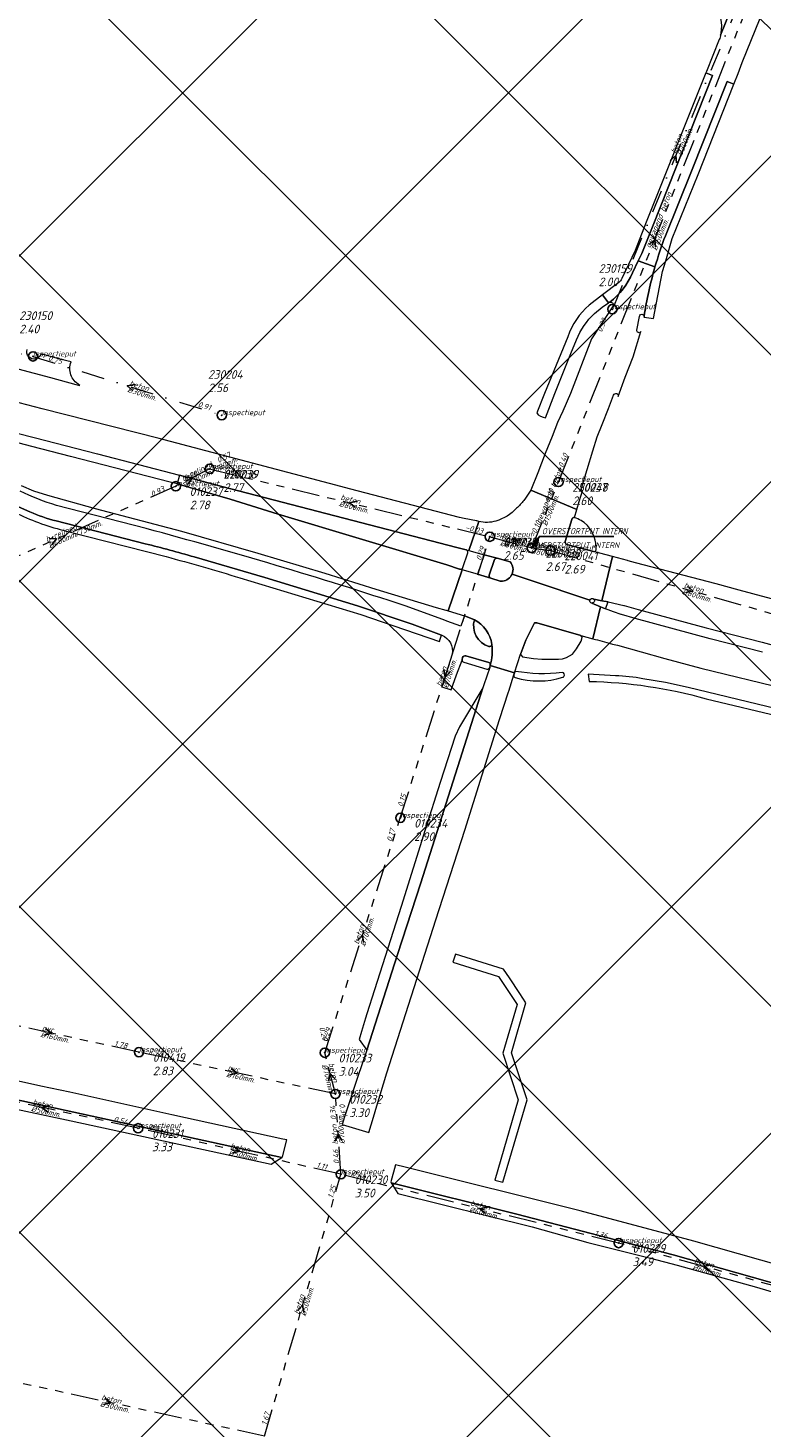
# Model space of a CAD drawing. Extents: x 148869 to 161638, y 453607 to 469810.
# Tile 188 of 256: x 153383 to 153542, y 463775 to 464079. Entities that reach past the tile are written whole.
import ezdxf

# ---------------------------------------------------------------- set-up
doc = ezdxf.new("R2010")
doc.units = 0
doc.header["$PDMODE"] = 32
doc.header["$PDSIZE"] = 2
doc.linetypes.add('RI-GWA', pattern=[18.45, 6, -1.8, 1.75, -1.8, 1.75, -1.8, 1.75, -1.8])
doc.linetypes.add('RI-VWA', pattern=[11, 5, -3, 0, -3])
doc.layers.get('0').update_dxf_attribs({"linetype": 'CONTINUOUS'})
doc.layers.get('DEFPOINTS').update_dxf_attribs({"linetype": 'CONTINUOUS'})
doc.layers.add('2023 hatch', color=90, linetype='CONTINUOUS')
doc.layers.add('B-OI-AANPIJLING', color=1, linetype='CONTINUOUS')
for name, color, linetype, lineweight in [('B-OI-RI-BIJZONDERDERHEDEN-T18', 134, 'CONTINUOUS', 18), ('B-OI-RI-GWA-MATERIAAL-T18', 10, 'CONTINUOUS', 18), ('B-OI-RI-GWA-PUTDEKSELHOOGTE-T25', 10, 'CONTINUOUS', 25), ('B-OI-RI-GWA_BOB-T18', 10, 'CONTINUOUS', 18), ('B-OI-RI-GWA_DIAMETER-HOOGTE-T18', 10, 'CONTINUOUS', 18), ('B-OI-RI-GWA_DIAMETER-T18', 10, 'CONTINUOUS', 18), ('B-OI-RI-GWA_PUTNUMMER-T18', 10, 'CONTINUOUS', 18), ('B-OI-RI-GWA_RIOOLPUT-S', 10, 'CONTINUOUS', 25), ('B-OI-RI-GWA_TRANSPORTLEIDING-G', 10, 'RI-GWA', 18), ('B-OI-RI-STROOMRICHTING-S', 252, 'CONTINUOUS', 25), ('B-OI-RI-VWA-BOB-T18', 34, 'CONTINUOUS', 18), ('B-OI-RI-VWA-DIAMETER-T18', 34, 'CONTINUOUS', 18), ('B-OI-RI-VWA-MATERIAAL-T18', 34, 'CONTINUOUS', 18), ('B-OI-RI-VWA_PUTDEKSELHOOGTE-T25', 34, 'CONTINUOUS', 25), ('B-OI-RI-VWA_PUTNUMMER-T25', 34, 'CONTINUOUS', 25), ('B-OI-RI-VWA_RIOOLPUT-S', 34, 'CONTINUOUS', 25), ('B-OI-RI-VWA_TRANSPORTLEIDING-G', 34, 'RI-VWA', 18), ('B-RO-VH-VERHARDING_ASFALT-GV', 251, 'CONTINUOUS', 18), ('B-RO-VH-VERHARDING_HALFVERHARDING_GRIND-GV', 251, 'CONTINUOUS', 18), ('B-RO-VH-VERHARDING_STRAATBAKSTEEN-GV', 251, 'CONTINUOUS', 18)]:
    doc.layers.add(name, color=color, linetype=linetype, lineweight=lineweight)
doc.styles.add('NLCS-ISO-M500-T18_CURSIEF', font='NLCS-ISO.ttf', dxfattribs={"oblique": 15, "height": 0.9})
doc.styles.add('NLCS-ISO-M750-T25_CURSIEF', font='NLCS-ISO.ttf', dxfattribs={"oblique": 15, "height": 1.875})

# ---------------------------------------------------------------- blocks, each defined once
blk = doc.blocks.new('ACMAP_ANN_TEMPLATE_gwa-diam-hoogte')
at = {"color": 0, "linetype": 'ByBlock', "style": 'NLCS-ISO-M500-T18_CURSIEF', "oblique": 15}
blk.add_attdef('gwa-diam-hoogte', (4, -1.3), '', height=1.2, dxfattribs=at)
blk = doc.blocks.new('ACMAP_ANN_TEMPLATE_vwa-diam')
at = {"color": 0, "linetype": 'ByBlock', "style": 'NLCS-ISO-M500-T18_CURSIEF', "oblique": 15}
blk.add_attdef('vwa-diam', (0.3, -1.3), '', height=1.2, dxfattribs=at)
blk = doc.blocks.new('ACMAP_ANN_TEMPLATE_vwa-materiaal')
at = {"color": 0, "linetype": 'ByBlock', "style": 'NLCS-ISO-M500-T18_CURSIEF', "oblique": 15}
blk.add_attdef('vwa-mat', (0.3, 0.2), '', height=1.2, dxfattribs=at)
blk = doc.blocks.new('ACMAP_ANN_TEMPLATE_vwa-nap-l')
at = {"color": 0, "linetype": 'ByBlock', "style": 'NLCS-ISO-M500-T18_CURSIEF', "oblique": 15}
blk.add_attdef('vwa-nap-l', (3.3, 0.2), '', height=1.2, dxfattribs=at)
blk = doc.blocks.new('ACMAP_ANN_TEMPLATE_vwa-nap-r')
at = {"color": 0, "linetype": 'ByBlock', "style": 'NLCS-ISO-M500-T18_CURSIEF', "oblique": 15}
blk.add_attdef('vwa-nap-r', (-5.6, 0.2), '', height=1.2, dxfattribs=at)
blk = doc.blocks.new('ACMAP_ANN_TEMPLATE_gwa-diam')
at = {"color": 0, "linetype": 'ByBlock', "style": 'NLCS-ISO-M500-T18_CURSIEF', "oblique": 15}
blk.add_attdef('gwa-diam', (-2.2, -1.3), '', height=1.2, dxfattribs=at)
blk = doc.blocks.new('ACMAP_ANN_TEMPLATE_gwa-materiaal')
at = {"color": 0, "linetype": 'ByBlock', "style": 'NLCS-ISO-M500-T18_CURSIEF', "oblique": 15}
blk.add_attdef('gwa-mat', (-2.2, 0.2), '', height=1.2, dxfattribs=at)
blk = doc.blocks.new('ACMAP_ANN_TEMPLATE_gwa-nap-l')
at = {"color": 0, "linetype": 'ByBlock', "style": 'NLCS-ISO-M500-T18_CURSIEF', "oblique": 15}
blk.add_attdef('gwa-nap-l', (2.3, 0.2), '', height=1.2, dxfattribs=at)
blk = doc.blocks.new('ACMAP_ANN_TEMPLATE_gwa-nap-r')
at = {"color": 0, "linetype": 'ByBlock', "style": 'NLCS-ISO-M500-T18_CURSIEF', "oblique": 15}
blk.add_attdef('gwa-nap-r', (-5.6, 0.2), '', height=1.2, dxfattribs=at)
blk = doc.blocks.new('ACMAP_ANN_TEMPLATE_gwa-puth')
at = {"color": 0, "linetype": 'ByBlock', "style": 'NLCS-ISO-M750-T25_CURSIEF', "oblique": 15}
blk.add_attdef('gwa-puth', (3, -5), '', height=1.88, dxfattribs=at)
blk = doc.blocks.new('ACMAP_ANN_TEMPLATE_gwa-putnr')
at = {"color": 0, "linetype": 'ByBlock', "style": 'NLCS-ISO-M750-T25_CURSIEF', "oblique": 15}
blk.add_attdef('gwa-putnr', (3, -2.1), '', height=1.88, dxfattribs=at)
blk = doc.blocks.new('ACMAP_ANN_TEMPLATE_type knoop')
at = {"layer": 'DEFPOINTS', "style": 'NLCS-ISO-M500-T18_CURSIEF', "oblique": 15}
blk.add_attdef('type_knoop', (0, 0), '', height=1.2, dxfattribs=at)
blk = doc.blocks.new('ACMAP_ANN_TEMPLATE_vwa-puth')
at = {"color": 0, "linetype": 'ByBlock', "style": 'NLCS-ISO-M750-T25_CURSIEF', "oblique": 15}
blk.add_attdef('vwa-puth', (-3, 5), '', height=1.88, dxfattribs=at)
blk = doc.blocks.new('ACMAP_ANN_TEMPLATE_vwa-putnr')
at = {"color": 0, "linetype": 'ByBlock', "style": 'NLCS-ISO-M750-T25_CURSIEF', "oblique": 15}
blk.add_attdef('vaw-putnr', (-3, 7.9), '', height=1.88, dxfattribs=at)

msp = doc.modelspace()

# ---------------------------------------------------------------- hatches: boundary and pattern name
at = {"layer": '2023 hatch'}
h = msp.add_hatch(dxfattribs=at)
h.set_pattern_fill('L45L135', color=256, scale=49.98)
h.set_pattern_definition([(45, (0, 0), (-35.341197, 35.341197), []), (135, (0, 0), (-35.341197, -35.341197), [])])
h.paths.add_polyline_path([(155033.65, 463387.49), (154736.21, 463174.82), (154703.82, 463157.03), (154669.13, 463116.73), (154497.36, 463128.81), (154485.96, 463103.35), (154403, 462810.28), (154029.41, 462913.19), (153921.91, 462926.36), (153533.06, 462959.92), (153521.58, 463046.87), (153065.73, 463131.59), (152840.09, 463157.69), (152602.55, 463321.62), (152457.44, 463373.38), (152283.77, 463566.95), (152230.15, 463641.33), (152156.25, 463699.58), (152012.16, 463887.19), (152009.38, 463939.89), (151991.35, 464191.03), (152103.19, 464343.83), (152153.39, 464455.21), (152151.03, 464561.94), (152249.45, 464811.76), (152130.92, 465032.5), (152332.42, 465169.93), (152738.18, 465252.75), (152947.54, 465152.17), (153150.32, 465023.39), (153302.02, 464886.05), (153728.6, 464650.43), (153874.6, 464567.83), (153954.88, 464501.43), (153988.94, 464472.57), (154027.82, 464422.75), (154193.47, 464138.07), (154280.01, 463968.67), (154339.28, 463993.19), (154494.94, 463873.13), (154622.49, 463821.49), (154755.92, 463721.99), (154868.72, 463597.28)])

# ---------------------------------------------------------------- linework, layer by layer
at = {"layer": 'B-OI-AANPIJLING', "color": 251, "flags": 128}
msp.add_lwpolyline([(153491.9, 463966.5), (153493.26, 463967.84), (153492.63, 463968.27), (153491.9, 463966.5), (153492.73, 463968.2), (153492.84, 463968.13), (153491.9, 463966.5), (153493.05, 463967.99), (153493.16, 463967.91), (153491.9, 463966.5), (153493.58, 463969.01), (153509.71, 463969.01)], dxfattribs=at)
at = {"layer": 'B-OI-RI-GWA_RIOOLPUT-S', "color": 251}
for p in [(153422.03, 463983.65), (153422.03, 463983.65), (153414.68, 463979.88), (153497.7, 463980.8), (153497.7, 463980.8), (153482.8, 463968.92), (153482.8, 463968.92), (153491.9, 463966.5), (153495.98, 463965.93), (153463.39, 463907.91), (153406.69, 463857.06), (153447, 463856.94), (153449.31, 463847.99), (153406.52, 463840.55), (153450.5, 463830.55), (153510.75, 463815.63)]:
    msp.add_point(p, dxfattribs=at)
at = {"layer": 'B-OI-RI-GWA_TRANSPORTLEIDING-G', "color": 251}
for p, q in [((153497.7, 463980.8), (153539.5, 464086.1)), ((153422.03, 463983.65), (153414.68, 463979.88)), ((153422.03, 463983.65), (153482.8, 463968.92)), ((153414.68, 463979.88), (153363, 463957)), ((153491.9, 463966.5), (153497.7, 463980.8)), ((153491.9, 463966.5), (153497.7, 463980.8)), ((153463.39, 463907.91), (153482.8, 463968.92)), ((153482.8, 463968.92), (153491.9, 463966.5)), ((153491.9, 463966.5), (153495.98, 463965.93)), ((153495.98, 463965.93), (153557.8, 463948.31)), ((153447, 463856.94), (153463.39, 463907.91)), ((153406.69, 463857.06), (153368.7, 463865.3)), ((153449.31, 463847.99), (153406.69, 463857.06)), ((153449.31, 463847.99), (153447, 463856.94)), ((153406.52, 463840.55), (153364.76, 463849.59)), ((153450.5, 463830.55), (153449.31, 463847.99)), ((153450.5, 463830.55), (153406.52, 463840.55)), ((153433.92, 463773.72), (153450.5, 463830.55)), ((153510.75, 463815.63), (153450.5, 463830.55)), ((153547.54, 463805.52), (153510.75, 463815.63)), ((153433.92, 463773.72), (153367.21, 463788.25))]:
    msp.add_line(p, q, dxfattribs=at)
at = {"layer": 'B-OI-RI-STROOMRICHTING-S', "color": 251}
for points in [[(153521.93, 464050.59), (153523.14, 464051.65), (153523.27, 464050.04)], [(153517.39, 464032.38), (153518.6, 464033.45), (153518.73, 464031.85)], [(153405.77, 464001.94), (153404.17, 464001.68), (153405.33, 464000.56)], [(153416.61, 463981.75), (153418.35, 463981.77), (153417.32, 463980.36)], [(153453.98, 463976.65), (153452.4, 463976.29), (153453.64, 463975.25)], [(153387.23, 463968.52), (153388.83, 463968.44), (153387.8, 463967.2)], [(153525.7, 463958.21), (153526.89, 463957.12), (153525.3, 463956.82)], [(153472.85, 463940.01), (153473.1, 463938.41), (153474.21, 463939.57)], [(153454.07, 463881.27), (153455.2, 463882.42), (153455.43, 463880.83)], [(153386.43, 463862.19), (153387.7, 463861.18), (153386.14, 463860.78)], [(153426.73, 463853.53), (153427.99, 463852.53), (153426.43, 463852.12)], [(153449.3, 463851.15), (153448.14, 463852.46), (153447.79, 463850.76)], [(153387.2, 463845.47), (153385.64, 463845.07), (153386.89, 463844.06)], [(153450.71, 463837.88), (153449.89, 463839.27), (153449.27, 463837.78)], [(153427.27, 463836.57), (153428.51, 463835.55), (153426.95, 463835.17)], [(153482.2, 463823.44), (153480.62, 463823.09), (153481.85, 463822.04)], [(153530.71, 463810.89), (153529.14, 463810.58), (153530.33, 463809.5)], [(153441.11, 463800.95), (153442.2, 463802.14), (153442.49, 463800.55)], [(153399.3, 463781.99), (153400.57, 463780.98), (153398.99, 463780.59)]]:
    msp.add_lwpolyline(points, dxfattribs=at)
at = {"layer": 'B-OI-RI-VWA_RIOOLPUT-S'}
for p in [(153509.4, 464018.3), (153383.7, 464008.06), (153424.66, 463995.3)]:
    msp.add_point(p, dxfattribs=at)
at = {"layer": 'B-OI-RI-VWA_TRANSPORTLEIDING-G', "color": 251}
for p, q in [((153536.9, 464085), (153509.4, 464018.3)), ((153329.84, 464019.4), (153383.7, 464008.06)), ((153383.7, 464008.06), (153424.66, 463995.3))]:
    msp.add_line(p, q, dxfattribs=at)
at = {"layer": 'B-RO-VH-VERHARDING_ASFALT-GV', "flags": 128}
for points in [[(153520.89, 464034.25), (153526.54, 464048.27), (153534.29, 464067.75), (153535.77, 464067.16), (153536.7, 464069.48), (153537.57, 464071.87), (153543.34, 464086.14), (153544.17, 464088.2), (153552.44, 464109.09), (153554.21, 464113.47), (153556.73, 464119.7), (153557.15, 464120.74), (153558.45, 464124.09), (153566.15, 464143.14), (153567.1, 464145.49), (153570.01, 464152.92), (153579.61, 464176.51), (153583.55, 464186.38), (153588.4, 464198.57), (153602.94, 464234.74), (153612.09, 464257.59), (153626.04, 464292.38)], [(153541.31, 464098.67), (153537.22, 464088.57), (153532.86, 464077.8), (153532.83, 464077.65)], [(153532.86, 464077.8), (153537.22, 464088.57), (153541.31, 464098.67)], [(153532.67, 464077.07), (153532.57, 464076.82), (153529.79, 464069.92), (153529.66, 464069.59), (153531.15, 464069), (153518.25, 464036.57), (153515.78, 464030.42), (153515.01, 464028.8), (153518.64, 464027.49)], [(153513.76, 464026.17), (153515.01, 464028.8), (153515.78, 464030.42), (153518.25, 464036.57), (153531.15, 464069), (153529.66, 464069.59), (153516.76, 464037.16), (153514.32, 464031.06), (153511.41, 464024.94)], [(153516.23, 464016.56), (153516.26, 464016.54), (153518.28, 464016.26), (153520.26, 464026.45), (153520.7, 464027.87), (153521.1, 464029.3), (153522.38, 464033.65), (153527.97, 464047.54), (153535.77, 464067.16), (153534.29, 464067.75), (153526.54, 464048.27), (153520.89, 464034.25)], [(153480.09, 463972.33), (153479.98, 463972.36), (153479.92, 463972.37), (153477.26, 463972.9), (153476.21, 463973.11), (153452.37, 463979.33), (153450.48, 463979.81), (153411.06, 463990.23), (153385.66, 463996.71), (153377.39, 463998.82), (153377.08, 463998.91), (153372.9, 464000), (153332.26, 464010.64), (153309.48, 464016.74), (153308.25, 464017.15), (153300.91, 464020.48), (153298.79, 464021.54), (153294.01, 464023.52), (153291.98, 464024.25), (153287.12, 464025.58), (153271.11, 464029.68), (153264.99, 464031.32), (153254.54, 464034.11), (153250.16, 464035.22)], [(153518.64, 464027.49), (153515.01, 464028.8), (153513.76, 464026.17)], [(153510.83, 464024.12), (153507.25, 464021.43), (153508.58, 464019.68)], [(153509.56, 464019.02), (153504.85, 464011.89), (153500.33, 464000), (153498.61, 463996.15), (153497.52, 463993.71), (153496.33, 463990.7), (153494.83, 463986.98), (153493.2, 463982.78), (153491.68, 463979), (153501.69, 463974.84), (153502.19, 463976.56), (153502.88, 463978.92)], [(153509.17, 464019.76), (153509.43, 464019.66)], [(153514.72, 464013.75), (153515.3, 464016.7)], [(153510.65, 463999.33), (153512.19, 464003.52), (153513.91, 464007.98), (153515.58, 464013.47)], [(153375.31, 464009.26), (153374.68, 464006.89), (153380.42, 464005.38), (153387.5, 464003.45)], [(153387.5, 464003.45), (153393.03, 464001.94), (153393.89, 464001.71), (153393.13, 464002.31), (153392.87, 464002.56), (153392.63, 464002.82), (153392.42, 464003.11), (153392.23, 464003.41), (153392.07, 464003.73), (153391.93, 464004.06), (153391.83, 464004.41), (153391.76, 464004.75), (153391.72, 464005.11), (153391.71, 464005.47), (153391.73, 464005.82), (153391.78, 464006.18), (153391.86, 464006.52), (153391.97, 464006.85), (153389.8, 464007.42), (153385.66, 464008.52), (153385.43, 464008.58)], [(153502.66, 463979.48), (153505.15, 463987.57), (153506.08, 463990.6), (153506.1, 463990.64), (153507.15, 463993.31), (153508.58, 463996.77), (153509.67, 463999.67)], [(153362.36, 463995.96), (153383.95, 463990.44), (153397.7, 463986.93), (153415.51, 463982.26), (153424.67, 463979.8), (153475.65, 463966.61), (153477.68, 463966.05), (153478.24, 463965.91), (153480.43, 463972.22)], [(153381.11, 463980.02), (153383.81, 463978.86), (153386.87, 463977.92), (153397.22, 463975.07), (153415.94, 463970.15), (153432.45, 463965.34), (153446.99, 463961), (153458.07, 463957.57), (153471.18, 463953.58), (153473.26, 463952.98), (153473.32, 463952.97), (153473.78, 463952.83), (153476.81, 463961.77), (153476.35, 463961.9), (153476.26, 463961.92), (153473.51, 463962.8), (153436.86, 463973.84), (153426.45, 463977.09), (153414.98, 463980.37), (153413.46, 463980.8), (153391.85, 463986.31), (153383.43, 463988.51), (153363.29, 463993.78)], [(153383.04, 463974.36), (153379.93, 463975.68), (153370.19, 463979.85)], [(153370.19, 463979.85), (153379.93, 463975.68), (153383.04, 463974.36)], [(153491.68, 463979), (153490.52, 463977.3), (153490.16, 463976.78)], [(153501.18, 463973.09), (153501.69, 463974.84), (153491.68, 463979)], [(153408.23, 463970.69), (153388.77, 463975.72)], [(153408.06, 463967.41), (153388.71, 463972.34)], [(153388.71, 463972.34), (153408.06, 463967.41)], [(153480.43, 463972.22), (153478.24, 463965.91), (153481.6, 463965.03), (153484.43, 463964.28), (153487.23, 463963.51)], [(153499.18, 463967.91), (153500.58, 463972.69)], [(153390.95, 463970.16), (153412.57, 463964.61)], [(153471.86, 463946.21), (153472.04, 463946.72), (153472.35, 463947.57), (153465.95, 463949.96), (153454.08, 463953.91), (153434.01, 463960.05), (153418.66, 463964.54)], [(153418.66, 463964.54), (153434.01, 463960.05), (153454.08, 463953.91), (153465.95, 463949.96), (153472.35, 463947.57), (153472.42, 463947.54)], [(153484.43, 463964.28), (153481.6, 463965.03), (153480.17, 463960.83), (153483.03, 463959.91)], [(153505.36, 463955.38), (153507.13, 463955.04), (153509.42, 463964.61), (153505.31, 463965.72), (153499.51, 463967.25), (153499.47, 463967.26), (153499.46, 463967.27)], [(153485.56, 463959.27), (153485.06, 463959.31), (153483.03, 463959.91), (153480.17, 463960.83), (153476.81, 463961.77), (153473.78, 463952.83), (153477.28, 463951.75), (153479.36, 463950.99), (153479.46, 463950.92)], [(153482.67, 463960.56), (153483.83, 463963.97)], [(153428.58, 463960), (153454.86, 463952.04), (153459.48, 463950.46), (153471.86, 463946.21)], [(153487.62, 463960.79), (153491.8, 463959.46), (153504.5, 463955.15)], [(153504.5, 463955.15), (153491.8, 463959.46), (153487.62, 463960.79)], [(153504.94, 463954.54), (153506.81, 463953.73), (153507.88, 463953.27), (153508.51, 463954.78), (153507.13, 463955.04), (153505.36, 463955.38)], [(153472.63, 463950.93), (153464.42, 463953.94)], [(153492.99, 463950.21), (153502.58, 463947.47), (153505.14, 463946.77), (153506.81, 463953.73), (153504.94, 463954.54)], [(153541.95, 463943.86), (153530.61, 463946.78), (153514.32, 463951.2), (153511.38, 463952.04), (153511.27, 463952.07), (153509.62, 463952.62), (153507.88, 463953.27), (153506.81, 463953.73), (153505.14, 463946.77), (153505.71, 463946.61), (153506.15, 463946.52), (153508.71, 463945.79), (153509.43, 463945.58), (153510.51, 463945.37), (153520.78, 463942.51), (153528.61, 463940.42), (153547, 463935.92)], [(153479.46, 463950.92), (153479.36, 463950.99), (153477.28, 463951.75), (153476.53, 463949.5), (153473.48, 463950.62), (153472.82, 463950.9)], [(153482.9, 463941.01), (153488.14, 463939.39), (153489.46, 463943.43), (153489.5, 463943.57), (153490.64, 463946.51), (153492.48, 463950.21), (153492.99, 463950.21)], [(153474.63, 463943.44), (153472.37, 463936.35), (153474.4, 463935.73), (153475.6, 463938.98), (153476.78, 463942.16), (153476.78, 463942.2), (153476.8, 463942.28), (153476.91, 463942.73)], [(153477.57, 463943.09), (153482.57, 463941.66)], [(153488.14, 463939.39), (153482.9, 463941.01), (153482.79, 463940.58), (153482.78, 463940.54), (153481.54, 463936.77)], [(153481.54, 463936.77), (153481.31, 463936.13), (153467.81, 463893.8), (153462.76, 463878.28), (153456.1, 463857.53), (153454.13, 463851.55), (153451.31, 463843.02), (153450.76, 463841.37), (153456.53, 463839.65), (153457.54, 463842.95), (153458.28, 463845.38), (153460.47, 463852.58), (153471.1, 463885.8), (153477.41, 463905.21), (153484.92, 463929.25), (153486.87, 463935.27), (153486.91, 463935.42), (153488, 463938.95), (153488.01, 463938.98)], [(153510.07, 463938.75), (153504.17, 463939.12), (153504.34, 463937.53)], [(153586.24, 463922.24), (153567.65, 463926.23), (153557.89, 463928.48), (153525.85, 463936.2), (153520.95, 463937.28), (153516.03, 463938.12)], [(153529.72, 463933.77), (153563.71, 463925.62)], [(153343.33, 463854.57), (153343.39, 463854.77), (153437.67, 463834.19), (153437.86, 463834.32), (153438.78, 463838.03), (153437.9, 463838.21), (153413.81, 463843.43), (153391.67, 463848.36), (153385.44, 463849.7), (153343.91, 463858.94)], [(153343.37, 463852.92), (153353.31, 463850.48), (153366.8, 463847.5), (153392.01, 463842.17), (153435.39, 463832.77), (153437.67, 463834.19), (153343.39, 463854.77), (153343.33, 463854.57)], [(153587, 463794.2), (153577.26, 463797.24), (153567.55, 463800.2), (153550.2, 463805.29), (153522.59, 463813.06), (153488.7, 463821.88), (153461.44, 463828.72), (153462.84, 463826.37), (153492.01, 463819.17), (153504.04, 463815.78), (153517.68, 463812.34), (153523.47, 463810.81), (153540.67, 463806.04), (153558.86, 463800.67), (153572.07, 463796.83), (153585.72, 463792.47)]]:
    msp.add_lwpolyline(points, dxfattribs=at)
at = {"layer": 'B-RO-VH-VERHARDING_ASFALT-GV'}
for points in [[(153530.52, 464085.69, -0.260038), (153532.86, 464077.8)], [(153532.83, 464077.65, -0.017236), (153532.67, 464077.07)], [(153520.89, 464034.25, 0.020452), (153518.64, 464027.49)], [(153518.64, 464027.49, -0.020452), (153520.89, 464034.25)], [(153508.86, 464019.86, 0.129567), (153513.76, 464026.17)], [(153513.76, 464026.17, -0.129567), (153508.86, 464019.86)], [(153518.64, 464027.49, 0.031649), (153516.26, 464016.76)], [(153516.26, 464016.76, -0.031649), (153518.64, 464027.49)], [(153511.41, 464024.94, -0.164384), (153510.83, 464024.12)], [(153508.58, 464019.68, -0.22132), (153508.86, 464019.86)], [(153508.86, 464019.86, -0.22178), (153509.17, 464019.76)], [(153509.43, 464019.66, -0.364967), (153509.56, 464019.02)], [(153515.3, 464016.7, -1.007343), (153516.26, 464016.76)], [(153516.26, 464016.76, -0.102759), (153516.23, 464016.56)], [(153515.58, 464013.47, -0.890135), (153514.72, 464013.75)], [(153385.43, 464008.58, -1.020471), (153382.44, 464009.57)], [(153509.67, 463999.67, -0.988348), (153510.65, 463999.33)], [(153502.88, 463978.92, -0.373705), (153502.66, 463979.48)], [(153388.77, 463975.72, -0.03324), (153380.89, 463978.79)], [(153490.16, 463976.78, -0.043057), (153488.6, 463975.09)], [(153380.4, 463973.87, 0.050206), (153390.95, 463970.16)], [(153388.71, 463972.34, -0.043009), (153383.04, 463974.36)], [(153383.04, 463974.36, 0.043009), (153388.71, 463972.34)], [(153488.6, 463975.09, -0.133647), (153484.1, 463972.33)], [(153464.42, 463953.94, 0.013885), (153408.23, 463970.69)], [(153479.97, 463972.35, 0.061878), (153480.09, 463972.33)], [(153480.43, 463972.22, -0.017545), (153479.97, 463972.35)], [(153484.1, 463972.33, -0.137063), (153480.43, 463972.22)], [(153500.58, 463972.69, -0.367544), (153501.18, 463973.09)], [(153418.66, 463964.54, 0.00897), (153408.06, 463967.41)], [(153408.06, 463967.41, -0.00897), (153418.66, 463964.54)], [(153499.46, 463967.27, -0.404574), (153499.18, 463967.91)], [(153412.57, 463964.61, -0.01006), (153428.58, 463960)], [(153483.83, 463963.97, -0.257499), (153484.43, 463964.28)], [(153487.23, 463963.51, -0.288325), (153487.62, 463960.79)], [(153483.03, 463959.91, -0.376497), (153482.67, 463960.56)], [(153487.62, 463960.79, -0.265604), (153485.56, 463959.27)], [(153504.5, 463955.15, -0.609988), (153505.36, 463955.38)], [(153505.36, 463955.38, -0.682169), (153504.94, 463954.54)], [(153504.94, 463954.54, -0.45038), (153504.5, 463955.15)], [(153472.82, 463950.9, -0.093659), (153472.63, 463950.93)], [(153482.62, 463945.09, -0.403293), (153479.46, 463950.92)], [(153479.46, 463950.92, -0.234099), (153483.27, 463945.53)], [(153472.42, 463947.54, -0.353762), (153474.63, 463943.44)], [(153476.91, 463942.73, -0.340328), (153477.57, 463943.09)], [(153483.27, 463945.53, -0.482849), (153482.62, 463945.09)], [(153482.9, 463941.01, 0.10213), (153483.27, 463945.53)], [(153483.27, 463945.53, -0.10213), (153482.9, 463941.01)], [(153482.57, 463941.66, -0.35505), (153482.9, 463941.01)], [(153488.01, 463938.98, -0.098613), (153488.14, 463939.39)], [(153504.34, 463937.53, -0.06351), (153529.72, 463933.77)], [(153516.03, 463938.12, 0.031229), (153510.07, 463938.75)]]:
    msp.add_lwpolyline(points, format="xyb", dxfattribs=at)
at = {"layer": 'B-RO-VH-VERHARDING_ASFALT-GV', "flags": 128}
for points in [[(153512.66, 463963.75), (153509.42, 463964.61), (153507.13, 463955.04), (153508.51, 463954.78), (153511.85, 463953.99), (153511.92, 463953.98), (153514.96, 463953.14), (153529.75, 463949.13), (153541.86, 463946.01), (153557.08, 463941.92), (153565.31, 463939.81), (153574.23, 463937.82), (153578.89, 463936.96), (153589.97, 463935.35), (153591.9, 463942.09), (153589.11, 463942.9), (153560.25, 463951.14), (153556.47, 463952.08), (153553.89, 463952.77), (153536.9, 463957.32), (153531.88, 463958.71), (153514.4, 463963.27), (153512.79, 463963.72)], [(153455.85, 463864.41), (153454.97, 463861.54), (153454.44, 463859.82), (153456.1, 463857.53), (153462.76, 463878.28), (153467.81, 463893.8), (153481.31, 463936.13), (153476.23, 463927.7), (153475.27, 463925.66), (153472.07, 463915.59), (153468.81, 463905.34), (153463.58, 463888.69), (153457.76, 463870.58), (153456.15, 463865.38)], [(153461.44, 463828.72), (153488.7, 463821.88), (153522.59, 463813.06), (153550.2, 463805.29), (153567.55, 463800.2), (153577.26, 463797.24), (153587, 463794.2), (153588.26, 463797.79), (153579.24, 463800.75), (153558.43, 463807.08), (153546.45, 463810.55), (153527.06, 463816.02), (153502.4, 463822.6), (153464.46, 463832.14), (153462.36, 463832.62), (153461.33, 463828.9)]]:
    msp.add_lwpolyline(points, close=True, dxfattribs=at)
at = {"layer": 'B-RO-VH-VERHARDING_HALFVERHARDING_GRIND-GV', "flags": 128}
msp.add_lwpolyline([(153474.79, 463876.56), (153484.7, 463873.46), (153488.72, 463867.42), (153485.63, 463856.88), (153488.98, 463846.69), (153483.89, 463829.28), (153485.64, 463828.84), (153490.89, 463846.74), (153487.48, 463856.95), (153490.61, 463867.76), (153489.31, 463869.81), (153487.11, 463873.17), (153485.8, 463875.09), (153475.35, 463878.3)], close=True, dxfattribs=at)
at = {"layer": 'B-RO-VH-VERHARDING_STRAATBAKSTEEN-GV'}
for points in [[(153504.35, 464019.21, 0.123333), (153499.7, 464012.34)], [(153501.59, 464011.62, -0.114216), (153505.55, 464017.39)], [(153501.18, 463973.09, 0.367544), (153500.58, 463972.69)], [(153503.26, 463971.99, 0.057542), (153501.93, 463972.8)], [(153505.91, 463966.09, 0.177245), (153504.02, 463971.35)], [(153499.18, 463967.91, 0.404574), (153499.46, 463967.27)], [(153478.07, 463965.44, 0.389649), (153477.68, 463966.05)], [(153484.43, 463964.28, 0.257499), (153483.83, 463963.97)], [(153505.31, 463965.72, 0.410071), (153505.91, 463966.09)], [(153476.35, 463961.9, 0.350803), (153476.96, 463962.22)], [(153487.62, 463960.79, 0.288325), (153487.23, 463963.51)], [(153482.67, 463960.56, 0.376497), (153483.03, 463959.91)], [(153485.56, 463959.27, 0.265604), (153487.62, 463960.79)], [(153479.46, 463950.92, 0.403293), (153482.62, 463945.09)], [(153483.27, 463945.53, 0.234099), (153479.46, 463950.92)], [(153477.57, 463943.09, 0.340328), (153476.91, 463942.73)], [(153482.62, 463945.09, 0.482849), (153483.27, 463945.53)], [(153476.78, 463942.16, 0.34652), (153477.15, 463941.68)], [(153482.18, 463940.21, 0.363115), (153482.78, 463940.54)], [(153482.9, 463941.01, 0.35505), (153482.57, 463941.66)], [(153488, 463938.95, 0.407631), (153488.33, 463938.37)], [(153488.14, 463939.39, 0.098613), (153488.01, 463938.98)], [(153488.4, 463939.71, 0.096395), (153488.14, 463939.39)], [(153488.33, 463938.37, 0.149465), (153498.62, 463938.42)], [(153498.48, 463939.44, -0.076427), (153488.4, 463939.71)], [(153498.89, 463938.59, 0.616666), (153498.48, 463939.44)]]:
    msp.add_lwpolyline(points, format="xyb", dxfattribs=at)
at = {"layer": 'B-RO-VH-VERHARDING_STRAATBAKSTEEN-GV', "flags": 128}
for points in [[(153505.55, 464017.39), (153507.2, 464018.73), (153508.58, 464019.68), (153507.25, 464021.43), (153504.35, 464019.21)], [(153499.7, 464012.34), (153494.68, 464000), (153493.01, 463995.81)], [(153493.01, 463995.81), (153493.33, 463995.39), (153493.78, 463995.1), (153494.35, 463994.88), (153494.88, 463994.73), (153496.94, 464000), (153500.39, 464008.69), (153501.59, 464011.62)], [(153415.51, 463982.26), (153414.98, 463980.37), (153426.45, 463977.09), (153436.86, 463973.84), (153473.51, 463962.8), (153476.26, 463961.92), (153476.35, 463961.9)], [(153477.68, 463966.05), (153475.65, 463966.61), (153424.67, 463979.8), (153415.51, 463982.26)], [(153500.58, 463972.69), (153499.18, 463967.91)], [(153501.93, 463972.8), (153501.18, 463973.09)], [(153504.02, 463971.35), (153503.26, 463971.99)], [(153476.96, 463962.22), (153478.07, 463965.44)], [(153487.23, 463963.51), (153484.43, 463964.28)], [(153499.46, 463967.27), (153499.47, 463967.26), (153499.51, 463967.25), (153505.31, 463965.72)], [(153483.83, 463963.97), (153482.67, 463960.56)], [(153483.03, 463959.91), (153485.06, 463959.31), (153485.56, 463959.27)], [(153482.57, 463941.66), (153477.57, 463943.09)], [(153476.91, 463942.73), (153476.8, 463942.28), (153476.78, 463942.2), (153476.78, 463942.16)], [(153477.15, 463941.68), (153482.18, 463940.21)], [(153482.78, 463940.54), (153482.79, 463940.58), (153482.9, 463941.01)], [(153488.01, 463938.98), (153488, 463938.95)], [(153498.62, 463938.42), (153498.75, 463938.47), (153498.85, 463938.55), (153498.87, 463938.56), (153498.89, 463938.59)]]:
    msp.add_lwpolyline(points, dxfattribs=at)
msp.add_lwpolyline([(153502.58, 463947.47), (153492.99, 463950.21), (153492.48, 463950.21), (153490.64, 463946.51), (153489.5, 463943.57), (153489.46, 463943.43), (153489.56, 463943.32), (153489.93, 463942.89), (153492.3, 463942.48), (153494.1, 463942.33), (153497.71, 463942.34), (153498.59, 463942.42), (153499.41, 463942.72), (153500.08, 463943.04), (153500.73, 463943.47), (153501.61, 463944.62), (153502.65, 463946.29), (153502.8, 463946.77), (153502.82, 463947.12)], close=True, dxfattribs=at)

# ---------------------------------------------------------------- block references
at = {"layer": 'B-OI-RI-GWA-MATERIAAL-T18', "color": 251}
for p, rotation, values in [((153518.6, 464033.45), 68.34884954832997, {'gwa-mat': 'gewapend beton'}), ((153418.36, 463981.77), 27.15442931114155, {'gwa-mat': 'b+relined'}), ((153494.8, 463973.65), 67.92280068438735, {'gwa-mat': 'gewapend beton'}), ((153494.8, 463973.65), 67.92280068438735, {'gwa-mat': 'gewapend beton'}), ((153452.42, 463976.28), 346.3748940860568, {'gwa-mat': 'beton'}), ((153388.84, 463968.44), 23.88014384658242, {'gwa-mat': 'b+relined'}), ((153487.35, 463967.71), 345.1077781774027, {'gwa-mat': 'beton'}), ((153493.94, 463966.22), 352.0469180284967, {'gwa-mat': 'beton'}), ((153526.89, 463957.12), 344.0913337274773, {'gwa-mat': 'beton'}), ((153473.1, 463938.41), 72.35181394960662, {'gwa-mat': 'beton'}), ((153455.2, 463882.42), 72.1741977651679, {'gwa-mat': 'beton'}), ((153387.7, 463861.18), 347.7621530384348, {'gwa-mat': 'pvc'}), ((153428, 463852.53), 347.9860588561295, {'gwa-mat': 'pvc'}), ((153448.15, 463852.47), 284.4722302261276, {'gwa-mat': 'beton'}), ((153385.64, 463845.07), 347.7853617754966, {'gwa-mat': 'beton'}), ((153449.9, 463839.27), 93.90346655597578, {'gwa-mat': 'beton'}), ((153428.51, 463835.55), 347.1901032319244, {'gwa-mat': 'beton'}), ((153480.62, 463823.09), 346.0913688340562, {'gwa-mat': 'beton'}), ((153529.14, 463810.58), 344.6342463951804, {'gwa-mat': 'beton'}), ((153442.21, 463802.14), 73.73553676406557, {'gwa-mat': 'beton'}), ((153400.57, 463780.98), 347.7124075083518, {'gwa-mat': 'beton'})]:
    msp.add_blockref('ACMAP_ANN_TEMPLATE_gwa-materiaal', p, dxfattribs=dict(at, rotation=rotation)).add_auto_attribs(values)
at = {"layer": 'B-OI-RI-GWA-PUTDEKSELHOOGTE-T25', "color": 251}
for p, values in [((153422.03, 463983.65), {'gwa-puth': '2.77'}), ((153422.03, 463983.65), {'gwa-puth': '2.77'}), ((153414.68, 463979.88), {'gwa-puth': '2.78'}), ((153497.7, 463980.8), {'gwa-puth': '2.60'}), ((153497.7, 463980.8), {'gwa-puth': '2.60'}), ((153482.8, 463968.92), {'gwa-puth': '2.65'}), ((153482.8, 463968.92), {'gwa-puth': '2.65'}), ((153491.9, 463966.5), {'gwa-puth': '2.67'}), ((153495.98, 463965.93), {'gwa-puth': '2.69'}), ((153463.39, 463907.91), {'gwa-puth': '2.90'}), ((153406.69, 463857.06), {'gwa-puth': '2.83'}), ((153447, 463856.94), {'gwa-puth': '3.04'}), ((153449.31, 463847.99), {'gwa-puth': '3.30'}), ((153406.52, 463840.55), {'gwa-puth': '3.33'}), ((153450.5, 463830.55), {'gwa-puth': '3.50'}), ((153510.75, 463815.63), {'gwa-puth': '3.49'})]:
    msp.add_blockref('ACMAP_ANN_TEMPLATE_gwa-puth', p, dxfattribs=at).add_auto_attribs(values)
at = {"layer": 'B-OI-RI-GWA_BOB-T18', "color": 251}
for name, p, rotation, values in [('ACMAP_ANN_TEMPLATE_gwa-nap-l', (153422.03, 463983.65), 27.15442931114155, {'gwa-nap-l': '0.57'}), ('ACMAP_ANN_TEMPLATE_gwa-nap-l', (153497.7, 463980.8), 68.34884954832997, {'gwa-nap-l': '-0.40'}), ('ACMAP_ANN_TEMPLATE_gwa-nap-l', (153414.68, 463979.88), 23.88014384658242, {'gwa-nap-l': '0.96'}), ('ACMAP_ANN_TEMPLATE_gwa-nap-l', (153422.03, 463983.65), 346.3748940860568, {'gwa-nap-l': '-0.06'}), ('ACMAP_ANN_TEMPLATE_gwa-nap-r', (153414.68, 463979.88), 27.15442931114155, {'gwa-nap-r': '0.93'}), ('ACMAP_ANN_TEMPLATE_gwa-nap-r', (153497.7, 463980.8), 67.92280068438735, {'gwa-nap-r': '-0.10'}), ('ACMAP_ANN_TEMPLATE_gwa-nap-r', (153497.7, 463980.8), 67.92280068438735, {'gwa-nap-r': '-0.10'}), ('ACMAP_ANN_TEMPLATE_gwa-nap-r', (153482.8, 463968.92), 346.3748940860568, {'gwa-nap-r': '-0.03'}), ('ACMAP_ANN_TEMPLATE_gwa-nap-l', (153491.9, 463966.5), 67.92280068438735, {'gwa-nap-l': '-0.10'}), ('ACMAP_ANN_TEMPLATE_gwa-nap-l', (153491.9, 463966.5), 67.92280068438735, {'gwa-nap-l': '-0.10'}), ('ACMAP_ANN_TEMPLATE_gwa-nap-l', (153482.8, 463968.92), 345.1077781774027, {'gwa-nap-l': '-0.06'}), ('ACMAP_ANN_TEMPLATE_gwa-nap-r', (153491.9, 463966.5), 345.1077781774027, {'gwa-nap-r': '-0.06'}), ('ACMAP_ANN_TEMPLATE_gwa-nap-r', (153495.98, 463965.93), 352.0469180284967, {'gwa-nap-r': '-0.06'}), ('ACMAP_ANN_TEMPLATE_gwa-nap-l', (153491.9, 463966.5), 352.0469180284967, {'gwa-nap-l': '-0.06'}), ('ACMAP_ANN_TEMPLATE_gwa-nap-r', (153482.8, 463968.92), 72.35181394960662, {'gwa-nap-r': '0.29'}), ('ACMAP_ANN_TEMPLATE_gwa-nap-l', (153495.98, 463965.93), 344.0913337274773, {'gwa-nap-l': '-0.06'}), ('ACMAP_ANN_TEMPLATE_gwa-nap-l', (153463.39, 463907.91), 72.35181394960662, {'gwa-nap-l': '0.15'}), ('ACMAP_ANN_TEMPLATE_gwa-nap-r', (153463.39, 463907.91), 72.1741977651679, {'gwa-nap-r': '0.17'}), ('ACMAP_ANN_TEMPLATE_gwa-nap-r', (153447, 463856.94), 284.4722302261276, {'gwa-nap-r': '0.29'}), ('ACMAP_ANN_TEMPLATE_gwa-nap-l', (153447, 463856.94), 72.1741977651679, {'gwa-nap-l': '0.29'}), ('ACMAP_ANN_TEMPLATE_gwa-nap-r', (153406.69, 463857.06), 347.9860588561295, {'gwa-nap-r': '1.78'}), ('ACMAP_ANN_TEMPLATE_gwa-nap-l', (153406.69, 463857.06), 347.7621530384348, {'gwa-nap-l': '1.78'}), ('ACMAP_ANN_TEMPLATE_gwa-nap-l', (153449.31, 463847.99), 284.4722302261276, {'gwa-nap-l': '0.34'}), ('ACMAP_ANN_TEMPLATE_gwa-nap-l', (153449.31, 463847.99), 347.9860588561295, {'gwa-nap-l': '1.68'}), ('ACMAP_ANN_TEMPLATE_gwa-nap-r', (153406.52, 463840.55), 347.1901032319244, {'gwa-nap-r': '0.54'}), ('ACMAP_ANN_TEMPLATE_gwa-nap-r', (153449.31, 463847.99), 93.90346655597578, {'gwa-nap-r': '0.34'}), ('ACMAP_ANN_TEMPLATE_gwa-nap-l', (153406.52, 463840.55), 347.7853617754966, {'gwa-nap-l': '0.55'}), ('ACMAP_ANN_TEMPLATE_gwa-nap-l', (153450.5, 463830.55), 93.90346655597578, {'gwa-nap-l': '0.46'}), ('ACMAP_ANN_TEMPLATE_gwa-nap-r', (153450.5, 463830.55), 346.0913688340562, {'gwa-nap-r': '1.11'}), ('ACMAP_ANN_TEMPLATE_gwa-nap-l', (153450.5, 463830.55), 347.1901032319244, {'gwa-nap-l': '0.46'}), ('ACMAP_ANN_TEMPLATE_gwa-nap-r', (153450.5, 463830.55), 73.73553676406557, {'gwa-nap-r': '1.25'}), ('ACMAP_ANN_TEMPLATE_gwa-nap-r', (153510.75, 463815.63), 344.6342463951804, {'gwa-nap-r': '1.36'}), ('ACMAP_ANN_TEMPLATE_gwa-nap-l', (153510.75, 463815.63), 346.0913688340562, {'gwa-nap-l': '1.39'}), ('ACMAP_ANN_TEMPLATE_gwa-nap-l', (153433.92, 463773.72), 73.73553676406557, {'gwa-nap-l': '1.67'})]:
    msp.add_blockref(name, p, dxfattribs=dict(at, rotation=rotation)).add_auto_attribs(values)
at = {"layer": 'B-OI-RI-GWA_DIAMETER-HOOGTE-T18', "color": 251}
for p, rotation, values in [((153418.36, 463981.77), 27.15442931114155, {'gwa-diam-hoogte': '/880mm.'}), ((153388.84, 463968.44), 23.88014384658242, {'gwa-diam-hoogte': '/730mm.'})]:
    msp.add_blockref('ACMAP_ANN_TEMPLATE_gwa-diam-hoogte', p, dxfattribs=dict(at, rotation=rotation)).add_auto_attribs(values)
at = {"layer": 'B-OI-RI-GWA_DIAMETER-T18', "color": 251}
for p, rotation, values in [((153518.6, 464033.45), 68.34884954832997, {'gwa-diam': '%%c1500mm.'}), ((153418.36, 463981.77), 27.15442931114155, {'gwa-diam': '%%c580mm.'}), ((153452.42, 463976.28), 346.3748940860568, {'gwa-diam': '%%c800mm.'}), ((153494.8, 463973.65), 67.92280068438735, {'gwa-diam': '%%c1500mm.'}), ((153494.8, 463973.65), 67.92280068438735, {'gwa-diam': '%%c1500mm.'}), ((153388.84, 463968.44), 23.88014384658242, {'gwa-diam': '%%c480mm.'}), ((153487.35, 463967.71), 345.1077781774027, {'gwa-diam': '%%c800mm.'}), ((153493.94, 463966.22), 352.0469180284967, {'gwa-diam': '%%c800mm.'}), ((153526.89, 463957.12), 344.0913337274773, {'gwa-diam': '%%c800mm.'}), ((153473.1, 463938.41), 72.35181394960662, {'gwa-diam': '%%c700mm.'}), ((153455.2, 463882.42), 72.1741977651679, {'gwa-diam': '%%c700mm.'}), ((153387.7, 463861.18), 347.7621530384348, {'gwa-diam': '%%c160mm.'}), ((153428, 463852.53), 347.9860588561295, {'gwa-diam': '%%c160mm.'}), ((153448.15, 463852.47), 284.4722302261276, {'gwa-diam': '%%c700mm.'}), ((153385.64, 463845.07), 347.7853617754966, {'gwa-diam': '%%c500mm.'}), ((153449.9, 463839.27), 93.90346655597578, {'gwa-diam': '%%c700mm.'}), ((153428.51, 463835.55), 347.1901032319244, {'gwa-diam': '%%c500mm.'}), ((153480.62, 463823.09), 346.0913688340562, {'gwa-diam': '%%c600mm.'}), ((153529.14, 463810.58), 344.6342463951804, {'gwa-diam': '%%c600mm.'}), ((153442.21, 463802.14), 73.73553676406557, {'gwa-diam': '%%c500mm.'}), ((153400.57, 463780.98), 347.7124075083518, {'gwa-diam': '%%c300mm.'})]:
    msp.add_blockref('ACMAP_ANN_TEMPLATE_gwa-diam', p, dxfattribs=dict(at, rotation=rotation)).add_auto_attribs(values)
at = {"layer": 'B-OI-RI-GWA_PUTNUMMER-T18', "color": 251}
for p, values in [((153422.03, 463983.65), {'gwa-putnr': '220039'}), ((153422.03, 463983.65), {'gwa-putnr': '010236'}), ((153414.68, 463979.88), {'gwa-putnr': '010237'}), ((153497.7, 463980.8), {'gwa-putnr': '250248'}), ((153497.7, 463980.8), {'gwa-putnr': '220037'}), ((153482.8, 463968.92), {'gwa-putnr': '220040'}), ((153482.8, 463968.92), {'gwa-putnr': '010235'}), ((153491.9, 463966.5), {'gwa-putnr': '220038'}), ((153495.98, 463965.93), {'gwa-putnr': '220041'}), ((153463.39, 463907.91), {'gwa-putnr': '010234'}), ((153406.69, 463857.06), {'gwa-putnr': '010419'}), ((153447, 463856.94), {'gwa-putnr': '010233'}), ((153449.31, 463847.99), {'gwa-putnr': '010232'}), ((153406.52, 463840.55), {'gwa-putnr': '010231'}), ((153450.5, 463830.55), {'gwa-putnr': '010230'}), ((153510.75, 463815.63), {'gwa-putnr': '010229'})]:
    msp.add_blockref('ACMAP_ANN_TEMPLATE_gwa-putnr', p, dxfattribs=at).add_auto_attribs(values)
at = {"layer": 'B-OI-RI-VWA-BOB-T18', "color": 251}
for name, p, rotation, values in [('ACMAP_ANN_TEMPLATE_vwa-nap-r', (153509.4, 464018.3), 67.59394707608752, {'vwa-nap-r': '0.30'}), ('ACMAP_ANN_TEMPLATE_vwa-nap-l', (153383.7, 464008.06), 342.6969644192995, {'vwa-nap-l': '0.75'}), ('ACMAP_ANN_TEMPLATE_vwa-nap-r', (153424.66, 463995.3), 342.6969644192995, {'vwa-nap-r': '0.91'})]:
    msp.add_blockref(name, p, dxfattribs=dict(at, rotation=rotation)).add_auto_attribs(values)
at = {"layer": 'B-OI-RI-VWA-DIAMETER-T18', "color": 251}
for p, rotation in [((153523.15, 464051.65), 67.59394707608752), ((153404.18, 464001.68), 342.6969644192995)]:
    msp.add_blockref('ACMAP_ANN_TEMPLATE_vwa-diam', p, dxfattribs=dict(at, rotation=rotation)).add_auto_attribs({'vwa-diam': '%%c300mm.'})
at = {"layer": 'B-OI-RI-VWA-MATERIAAL-T18', "color": 251}
for p, rotation in [((153523.15, 464051.65), 67.59394707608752), ((153404.18, 464001.68), 342.6969644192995)]:
    msp.add_blockref('ACMAP_ANN_TEMPLATE_vwa-materiaal', p, dxfattribs=dict(at, rotation=rotation)).add_auto_attribs({'vwa-mat': 'beton'})
at = {"layer": 'B-OI-RI-VWA_PUTDEKSELHOOGTE-T25', "color": 251}
for p, values in [((153509.4, 464018.3), {'vwa-puth': '2.00'}), ((153383.7, 464008.06), {'vwa-puth': '2.40'}), ((153424.66, 463995.3), {'vwa-puth': '2.56'})]:
    msp.add_blockref('ACMAP_ANN_TEMPLATE_vwa-puth', p, dxfattribs=at).add_auto_attribs(values)
at = {"layer": 'B-OI-RI-VWA_PUTNUMMER-T25', "color": 251}
for p, values in [((153509.4, 464018.3), {'vaw-putnr': '230159'}), ((153383.7, 464008.06), {'vaw-putnr': '230150'}), ((153424.66, 463995.3), {'vaw-putnr': '230204'})]:
    msp.add_blockref('ACMAP_ANN_TEMPLATE_vwa-putnr', p, dxfattribs=at).add_auto_attribs(values)
at = {"layer": 'DEFPOINTS'}
for p, values in [((153509.4, 464018.3), {'type_knoop': 'inspectieput'}), ((153383.7, 464008.06), {'type_knoop': 'inspectieput'}), ((153424.66, 463995.3), {'type_knoop': 'inspectieput'}), ((153422.03, 463983.65), {'type_knoop': 'inspectieput'}), ((153422.03, 463983.65), {'type_knoop': 'inspectieput'}), ((153414.68, 463979.88), {'type_knoop': 'inspectieput'}), ((153497.7, 463980.8), {'type_knoop': 'inspectieput'}), ((153497.7, 463980.8), {'type_knoop': 'inspectieput'}), ((153482.8, 463968.92), {'type_knoop': 'inspectieput'}), ((153482.8, 463968.92), {'type_knoop': 'inspectieput'}), ((153491.9, 463966.5), {'type_knoop': 'OVERSTORTPUT INTERN'}), ((153495.98, 463965.93), {'type_knoop': 'inspectieput'}), ((153463.39, 463907.91), {'type_knoop': 'inspectieput'}), ((153406.69, 463857.06), {'type_knoop': 'inspectieput'}), ((153447, 463856.94), {'type_knoop': 'inspectieput'}), ((153449.31, 463847.99), {'type_knoop': 'inspectieput'}), ((153406.52, 463840.55), {'type_knoop': 'inspectieput'}), ((153450.5, 463830.55), {'type_knoop': 'inspectieput'}), ((153510.75, 463815.63), {'type_knoop': 'inspectieput'})]:
    msp.add_blockref('ACMAP_ANN_TEMPLATE_type knoop', p, dxfattribs=at).add_auto_attribs(values)

# ---------------------------------------------------------------- texts
at = {"layer": 'B-OI-RI-BIJZONDERDERHEDEN-T18', "color": 251, "style": 'NLCS-ISO-M500-T18_CURSIEF', "oblique": 15, "width": 0.8}
msp.add_text('OVERSTORTPUT INTERN', height=1.35, dxfattribs=at).set_placement((153494.09, 463969.47))

doc.saveas('drawing.dxf')
